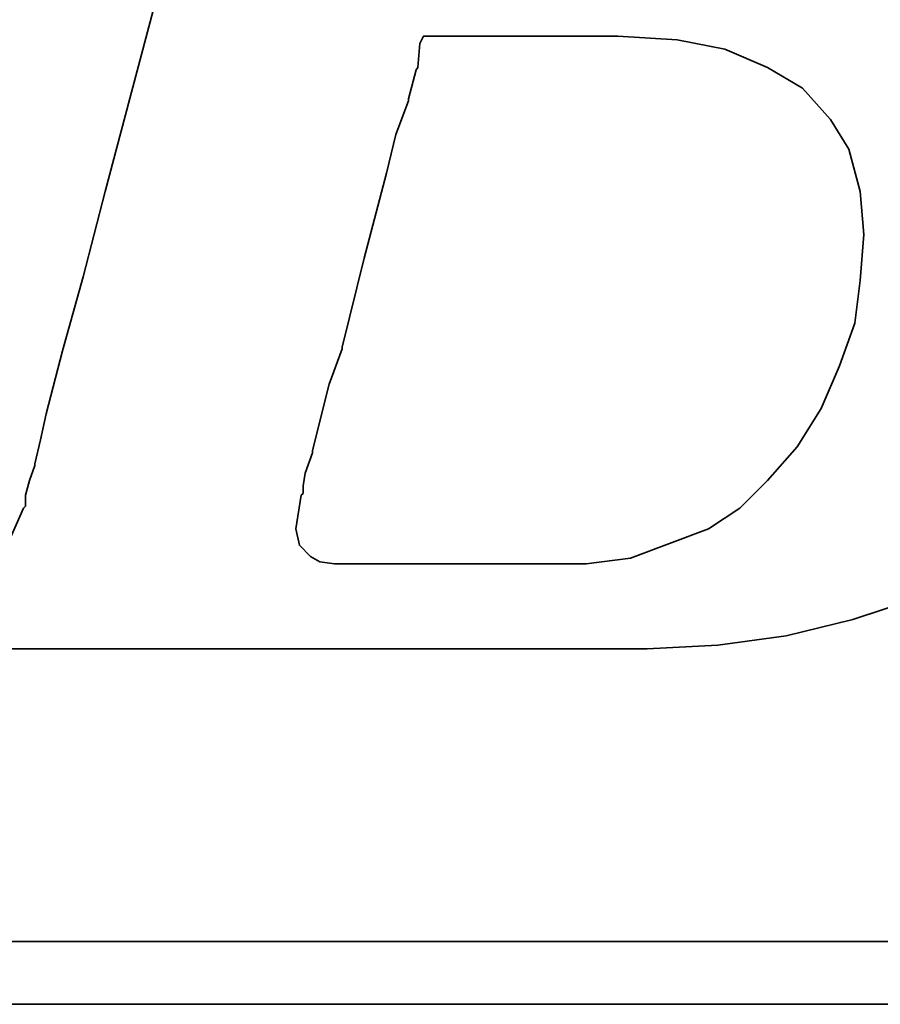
# Model space of a CAD drawing. Extents: x 20.2 to 79, y 31.9 to 73.7.
# Tile 30 of 51: x 67.003 to 67.466, y 52.471 to 53.001. Entities that reach past the tile are written whole.
import ezdxf

# ---------------------------------------------------------------- set-up
doc = ezdxf.new("R2010")
doc.units = 0
doc.header["$MEASUREMENT"] = 0
doc.layers.add('DIM', color=4, linetype='CONTINUOUS')
doc.layers.add('layer 1', color=7, linetype='CONTINUOUS')

# ---------------------------------------------------------------- blocks, each defined once
blk = doc.blocks.new('TBI MOTION logo(完整正式版)')
at = {"layer": 'layer 1', "color": 22, "lineweight": 35}
for points, knots in [([(-64.65375, -6.86375), (-64.65375, -6.86375), (-64.84375, -7.29625), (-64.84375, -7.29625), (-64.84375, -7.29625), (-64.84375, -7.29625), (-64.86875, -7.34375), (-64.86875, -7.34375), (-64.86875, -7.34375), (-64.86875, -7.34375), (-64.86875, -7.36875), (-64.86875, -7.36875), (-64.86875, -7.36875), (-64.86875, -7.36875), (-65.15375, -7.65375), (-65.15375, -7.65375), (-65.15375, -7.65375), (-65.15375, -7.65375), (-65.17875, -7.65375), (-65.17875, -7.65375), (-65.17875, -7.65375), (-65.17875, -7.65375), (-65.20375, -7.67875), (-65.20375, -7.67875), (-65.20375, -7.67875), (-65.20375, -7.67875), (-65.58875, -7.87125), (-65.58875, -7.87125), (-65.58875, -7.87125), (-65.58875, -7.87125), (-65.63375, -7.87125), (-65.63375, -7.87125), (-65.63375, -7.87125), (-65.63375, -7.87125), (-65.65875, -7.89375), (-65.65875, -7.89375), (-65.65875, -7.89375), (-65.65875, -7.89375), (-66.09375, -7.94375), (-66.09375, -7.94375), (-66.09375, -7.94375), (-66.09375, -7.94375), (-66.11375, -7.94375), (-66.11375, -7.94375), (-66.11375, -7.94375), (-66.11375, -7.94375), (-66.16375, -7.94375), (-66.16375, -7.94375), (-66.16375, -7.94375), (-66.16375, -7.94375), (-66.30875, -7.94375), (-66.30875, -7.94375), (-66.30875, -7.94375), (-66.30875, -7.94375), (-66.69375, -7.94375), (-66.69375, -7.94375), (-66.69375, -7.94375), (-66.69375, -7.94375), (-67.07375, -7.94375), (-67.07375, -7.94375), (-67.07375, -7.94375), (-67.07375, -7.94375), (-67.12375, -7.94375), (-67.12375, -7.94375), (-67.12375, -7.94375), (-67.12375, -7.94375), (-67.12375, -7.96625), (-67.12375, -7.96625), (-67.12375, -7.96625), (-67.12375, -7.96625), (-67.14875, -7.99125), (-67.14875, -7.99125), (-67.14875, -7.99125), (-67.14875, -7.99125), (-67.24375, -8.34875), (-67.24375, -8.34875), (-67.24375, -8.34875), (-67.24375, -8.34875), (-67.31375, -8.68625), (-67.31375, -8.68625), (-67.31375, -8.68625), (-67.31375, -8.68625), (-67.26875, -8.68625), (-67.26875, -8.68625), (-67.26875, -8.68625), (-67.26875, -8.68625), (-67.07375, -8.68625), (-67.07375, -8.68625), (-67.07375, -8.68625), (-67.07375, -8.68625), (-66.54875, -8.68625), (-66.54875, -8.68625), (-66.54875, -8.68625), (-66.54875, -8.68625), (-65.82625, -8.68625), (-65.82625, -8.68625), (-65.82625, -8.68625), (-65.82625, -8.68625), (-65.01375, -8.68625), (-65.01375, -8.68625), (-65.01375, -8.68625), (-65.01375, -8.68625), (-64.05375, -8.68625), (-64.05375, -8.68625), (-64.05375, -8.68625), (-64.05375, -8.68625), (-62.08375, -8.68625), (-62.08375, -8.68625), (-62.08375, -8.68625), (-62.08375, -8.68625), (-60.06875, -8.68625), (-60.06875, -8.68625), (-60.06875, -8.68625), (-60.06875, -8.68625), (-59.10875, -8.68625), (-59.10875, -8.68625), (-59.10875, -8.68625), (-59.10875, -8.68625), (-58.29375, -8.68625), (-58.29375, -8.68625), (-58.29375, -8.68625), (-58.29375, -8.68625), (-57.57375, -8.68625), (-57.57375, -8.68625), (-57.57375, -8.68625), (-57.57375, -8.68625), (-57.04875, -8.68625), (-57.04875, -8.68625), (-57.04875, -8.68625), (-57.04875, -8.68625), (-56.85375, -8.68625), (-56.85375, -8.68625), (-56.85375, -8.68625), (-56.85375, -8.68625), (-56.70875, -8.68625), (-56.70875, -8.68625), (-56.70875, -8.68625), (-56.70875, -8.68625), (-56.61375, -8.68625), (-56.61375, -8.68625), (-56.61375, -8.68625), (-56.61375, -8.68625), (-56.56875, -8.68625), (-56.56875, -8.68625), (-56.56875, -8.68625), (-56.56875, -8.68625), (-55.65375, -8.63875), (-55.65375, -8.63875), (-55.65375, -8.63875), (-55.65375, -8.63875), (-54.76875, -8.51875), (-54.76875, -8.51875), (-54.76875, -8.51875), (-54.76875, -8.51875), (-53.90375, -8.30375), (-53.90375, -8.30375), (-53.90375, -8.30375), (-53.90375, -8.30375), (-53.08875, -8.03875), (-53.08875, -8.03875), (-53.08875, -8.03875), (-53.08875, -8.03875), (-52.34375, -7.65375), (-52.34375, -7.65375), (-52.34375, -7.65375), (-52.34375, -7.65375), (-51.69875, -7.29625), (-51.69875, -7.29625), (-51.69875, -7.29625), (-51.69875, -7.29625), (-51.21875, -6.91125), (-51.21875, -6.91125), (-51.21875, -6.91125), (-51.21875, -6.91125), (-50.83375, -6.50375), (-50.83375, -6.50375), (-50.83375, -6.50375), (-50.83375, -6.50375), (-50.44875, -5.94875), (-50.44875, -5.94875), (-50.44875, -5.94875), (-50.44875, -5.94875), (-50.13875, -5.30375), (-50.13875, -5.30375), (-50.13875, -5.30375), (-50.13875, -5.30375), (-49.99375, -4.65375), (-49.99375, -4.65375), (-49.99375, -4.65375), (-49.99375, -4.65375), (-49.92375, -3.98375), (-49.92375, -3.98375), (-49.92375, -3.98375), (-49.92375, -3.98375), (-49.99375, -3.19374), (-49.99375, -3.19374), (-49.99375, -3.19374), (-49.99375, -3.19374), (-50.23374, -2.44874), (-50.23374, -2.44874), (-50.23374, -2.44874), (-50.23374, -2.44874), (-50.59375, -1.87374), (-50.59375, -1.87374), (-50.59375, -1.87374), (-50.59375, -1.87374), (-51.09875, -1.31874), (-51.09875, -1.31874), (-51.09875, -1.31874), (-51.09875, -1.31874), (-51.74375, -0.81875), (-51.74375, -0.81875), (-51.74375, -0.81875), (-51.74375, -0.81875), (-52.53875, -0.48125), (-52.53875, -0.48125), (-52.53875, -0.48125), (-52.53875, -0.48125), (-53.47375, -0.21875), (-53.47375, -0.21875), (-53.47375, -0.21875), (-53.47375, -0.21875), (-54.52875, -0.04874), (-54.52875, -0.04874), (-54.52875, -0.04874), (-54.52875, -0.04874), (-55.65375, 0.12125), (-55.65375, 0.12125), (-55.65375, 0.12125), (-55.65375, 0.12125), (-54.50375, 0.28624), (-54.50375, 0.28624), (-54.50375, 0.28624), (-54.50375, 0.28624), (-53.83375, 0.38124), (-53.83375, 0.38124), (-53.83375, 0.38124), (-53.83375, 0.38124), (-53.18375, 0.50125), (-53.18375, 0.50125), (-53.18375, 0.50125), (-53.18375, 0.50125), (-52.55875, 0.66874), (-52.55875, 0.66874), (-52.55875, 0.66874), (-52.55875, 0.66874), (-52.03375, 0.86124), (-52.03375, 0.86124), (-52.03375, 0.86124), (-52.03375, 0.86124), (-51.50374, 1.03124), (-51.50374, 1.03124), (-51.50374, 1.03124), (-51.50374, 1.03124), (-51.09875, 1.27125), (-51.09875, 1.27125), (-51.09875, 1.27125), (-51.09875, 1.27125), (-50.71375, 1.48624), (-50.71375, 1.48624), (-50.71375, 1.48624), (-50.71375, 1.48624), (-50.37625, 1.77625), (-50.37625, 1.77625), (-50.37625, 1.77625), (-50.37625, 1.77625), (-49.82375, 2.37625), (-49.82375, 2.37625), (-49.82375, 2.37625), (-49.82375, 2.37625), (-49.41875, 2.99625), (-49.41875, 2.99625), (-49.41875, 2.99625), (-49.41875, 2.99625), (-49.22375, 3.76625), (-49.22375, 3.76625), (-49.22375, 3.76625), (-49.22375, 3.76625), (-49.15375, 4.50874), (-49.15375, 4.50874), (-49.15375, 4.50874), (-49.15375, 4.50874), (-49.20375, 5.25125), (-49.20375, 5.25125), (-49.20375, 5.25125), (-49.20375, 5.25125), (-49.41875, 5.92625), (-49.41875, 5.92625), (-49.41875, 5.92625), (-49.41875, 5.92625), (-49.77875, 6.47625), (-49.77875, 6.47625), (-49.77875, 6.47625), (-49.77875, 6.47625), (-50.33125, 7.02624), (-50.33125, 7.02624), (-50.33125, 7.02624), (-50.33125, 7.02624), (-51.00125, 7.43625), (-51.00125, 7.43625), (-51.00125, 7.43625), (-51.00125, 7.43625), (-51.79375, 7.72625), (-51.79375, 7.72625), (-51.79375, 7.72625), (-51.79375, 7.72625), (-52.72875, 7.89124), (-52.72875, 7.89124), (-52.72875, 7.89124), (-52.72875, 7.89124), (-53.83375, 7.98625), (-53.83375, 7.98625), (-53.83375, 7.98625), (-53.83375, 7.98625), (-53.92875, 7.98625), (-53.92875, 7.98625), (-53.92875, 7.98625), (-53.92875, 7.98625), (-54.26375, 7.98625), (-54.26375, 7.98625), (-54.26375, 7.98625), (-54.26375, 7.98625), (-54.74375, 7.98625), (-54.74375, 7.98625), (-54.74375, 7.98625), (-54.74375, 7.98625), (-55.36875, 7.98625), (-55.36875, 7.98625), (-55.36875, 7.98625), (-55.36875, 7.98625), (-56.13375, 7.98625), (-56.13375, 7.98625), (-56.13375, 7.98625), (-56.13375, 7.98625), (-56.94875, 7.98625), (-56.94875, 7.98625), (-56.94875, 7.98625), (-56.94875, 7.98625), (-58.77625, 7.98625), (-58.77625, 7.98625), (-58.77625, 7.98625), (-58.77625, 7.98625), (-60.59875, 7.98625), (-60.59875, 7.98625), (-60.59875, 7.98625), (-60.59875, 7.98625), (-61.41375, 7.98625), (-61.41375, 7.98625), (-61.41375, 7.98625), (-61.41375, 7.98625), (-62.17875, 7.98625), (-62.17875, 7.98625), (-62.17875, 7.98625), (-62.17875, 7.98625), (-62.80375, 7.98625), (-62.80375, 7.98625), (-62.80375, 7.98625), (-62.80375, 7.98625), (-63.30625, 7.98625), (-63.30625, 7.98625), (-63.30625, 7.98625), (-63.30625, 7.98625), (-63.57375, 7.98625), (-63.57375, 7.98625), (-63.57375, 7.98625), (-63.57375, 7.98625), (-63.57375, 7.96375), (-63.57375, 7.96375), (-63.57375, 7.96375), (-63.57375, 7.96375), (-63.59875, 7.94125), (-63.59875, 7.94125), (-63.59875, 7.94125), (-63.59875, 7.94125), (-63.69375, 7.55625), (-63.69375, 7.55625), (-63.69375, 7.55625), (-63.69375, 7.55625), (-63.76375, 7.24624), (-63.76375, 7.24624), (-63.76375, 7.24624), (-63.76375, 7.24624), (-63.23875, 7.24624), (-63.23875, 7.24624), (-63.23875, 7.24624), (-63.23875, 7.24624), (-62.75875, 7.24624), (-62.75875, 7.24624), (-62.75875, 7.24624), (-62.75875, 7.24624), (-62.61125, 7.24624), (-62.61125, 7.24624), (-62.61125, 7.24624), (-62.61125, 7.24624), (-62.56625, 7.24624), (-62.56625, 7.24624), (-62.56625, 7.24624), (-62.56625, 7.24624), (-62.22875, 7.24624), (-62.22875, 7.24624), (-62.22875, 7.24624), (-62.22875, 7.24624), (-62.20375, 7.24624), (-62.20375, 7.24624), (-62.20375, 7.24624), (-62.20375, 7.24624), (-62.17875, 7.21875), (-62.17875, 7.21875), (-62.17875, 7.21875), (-62.17875, 7.21875), (-61.96375, 7.17125), (-61.96375, 7.17125), (-61.96375, 7.17125), (-61.96375, 7.17125), (-61.72375, 7.12624), (-61.72375, 7.12624), (-61.72375, 7.12624), (-61.72375, 7.12624), (-61.70375, 7.12624), (-61.70375, 7.12624), (-61.70375, 7.12624), (-61.70375, 7.12624), (-61.55875, 7.07624), (-61.55875, 7.07624), (-61.55875, 7.07624), (-61.55875, 7.07624), (-61.50875, 7.07624), (-61.50875, 7.07624), (-61.50875, 7.07624), (-61.50875, 7.07624), (-61.48375, 7.02624), (-61.48375, 7.02624), (-61.48375, 7.02624), (-61.48375, 7.02624), (-61.31875, 6.83375), (-61.31875, 6.83375), (-61.31875, 6.83375), (-61.31875, 6.83375), (-61.29375, 6.81125), (-61.29375, 6.81125), (-61.29375, 6.81125), (-61.29375, 6.81125), (-61.29375, 6.78625), (-61.29375, 6.78625), (-61.29375, 6.78625), (-61.29375, 6.78625), (-61.19875, 6.50124), (-61.19875, 6.50124), (-61.19875, 6.50124), (-61.19875, 6.50124), (-61.17375, 6.45124), (-61.17375, 6.45124), (-61.17375, 6.45124), (-61.17375, 6.45124), (-61.19875, 6.40625), (-61.19875, 6.40625), (-61.19875, 6.40625), (-61.19875, 6.40625), (-61.26875, 5.99624), (-61.26875, 5.99624), (-61.26875, 5.99624), (-61.26875, 5.99624), (-61.26875, 5.85125), (-61.26875, 5.85125), (-61.26875, 5.85125), (-61.26875, 5.85125), (-61.26875, 5.82625), (-61.26875, 5.82625), (-61.26875, 5.82625), (-61.26875, 5.82625), (-61.29375, 5.80625), (-61.29375, 5.80625), (-61.29375, 5.80625), (-61.29375, 5.80625), (-61.34125, 5.66125), (-61.34125, 5.66125), (-61.34125, 5.66125), (-61.34125, 5.66125), (-61.41375, 5.44625), (-61.41375, 5.44625), (-61.41375, 5.44625), (-61.41375, 5.44625), (-61.48375, 5.15625), (-61.48375, 5.15625), (-61.48375, 5.15625), (-61.48375, 5.15625), (-61.58375, 4.82124), (-61.58375, 4.82124), (-61.58375, 4.82124), (-61.58375, 4.82124), (-61.79875, 4.00375), (-61.79875, 4.00375), (-61.79875, 4.00375), (-61.79875, 4.00375), (-62.05875, 2.99625), (-62.05875, 2.99625), (-62.05875, 2.99625), (-62.05875, 2.99625), (-62.34875, 1.91625), (-62.34875, 1.91625), (-62.34875, 1.91625), (-62.34875, 1.91625), (-62.97375, -0.41124), (-62.97375, -0.41124), (-62.97375, -0.41124), (-62.97375, -0.41124), (-63.59875, -2.75875), (-63.59875, -2.75875), (-63.59875, -2.75875), (-63.59875, -2.75875), (-63.88375, -3.86374), (-63.88375, -3.86374), (-63.88375, -3.86374), (-63.88375, -3.86374), (-64.14875, -4.82374), (-64.14875, -4.82374), (-64.14875, -4.82374), (-64.14875, -4.82374), (-64.36375, -5.64125), (-64.36375, -5.64125), (-64.36375, -5.64125), (-64.36375, -5.64125), (-64.43625, -5.97625), (-64.43625, -5.97625), (-64.43625, -5.97625), (-64.43625, -5.97625), (-64.50875, -6.28625), (-64.50875, -6.28625), (-64.50875, -6.28625), (-64.50875, -6.28625), (-64.50875, -6.30875), (-64.50875, -6.30875), (-64.50875, -6.30875), (-64.50875, -6.30875), (-64.57875, -6.50375), (-64.57875, -6.50375), (-64.57875, -6.50375), (-64.57875, -6.50375), (-64.62875, -6.69625), (-64.62875, -6.69625), (-64.62875, -6.69625), (-64.62875, -6.69625), (-64.62875, -6.76875), (-64.62875, -6.76875), (-64.62875, -6.76875), (-64.62875, -6.76875), (-64.62875, -6.81375), (-64.62875, -6.81375), (-64.62875, -6.81375), (-64.62875, -6.81375), (-64.62875, -6.83875), (-64.62875, -6.83875), (-64.62875, -6.83875), (-64.62875, -6.83875), (-64.65375, -6.86375), (-64.65375, -6.86375)], [0, 0, 0, 0, 0.00719424, 0.00719424, 0.00719424, 0.00719424, 0.01438849, 0.01438849, 0.01438849, 0.01438849, 0.02158273, 0.02158273, 0.02158273, 0.02158273, 0.02877698, 0.02877698, 0.02877698, 0.02877698, 0.03597122, 0.03597122, 0.03597122, 0.03597122, 0.04316547, 0.04316547, 0.04316547, 0.04316547, 0.05035971, 0.05035971, 0.05035971, 0.05035971, 0.05755396, 0.05755396, 0.05755396, 0.05755396, 0.0647482, 0.0647482, 0.0647482, 0.0647482, 0.07194245, 0.07194245, 0.07194245, 0.07194245, 0.07913669, 0.07913669, 0.07913669, 0.07913669, 0.08633094, 0.08633094, 0.08633094, 0.08633094, 0.09352518, 0.09352518, 0.09352518, 0.09352518, 0.10071942, 0.10071942, 0.10071942, 0.10071942, 0.10791367, 0.10791367, 0.10791367, 0.10791367, 0.11510791, 0.11510791, 0.11510791, 0.11510791, 0.12230216, 0.12230216, 0.12230216, 0.12230216, 0.1294964, 0.1294964, 0.1294964, 0.1294964, 0.13669065, 0.13669065, 0.13669065, 0.13669065, 0.14388489, 0.14388489, 0.14388489, 0.14388489, 0.15107914, 0.15107914, 0.15107914, 0.15107914, 0.15827338, 0.15827338, 0.15827338, 0.15827338, 0.16546763, 0.16546763, 0.16546763, 0.16546763, 0.17266187, 0.17266187, 0.17266187, 0.17266187, 0.17985612, 0.17985612, 0.17985612, 0.17985612, 0.18705036, 0.18705036, 0.18705036, 0.18705036, 0.1942446, 0.1942446, 0.1942446, 0.1942446, 0.20143885, 0.20143885, 0.20143885, 0.20143885, 0.20863309, 0.20863309, 0.20863309, 0.20863309, 0.21582734, 0.21582734, 0.21582734, 0.21582734, 0.22302158, 0.22302158, 0.22302158, 0.22302158, 0.23021583, 0.23021583, 0.23021583, 0.23021583, 0.23741007, 0.23741007, 0.23741007, 0.23741007, 0.24460432, 0.24460432, 0.24460432, 0.24460432, 0.25179856, 0.25179856, 0.25179856, 0.25179856, 0.25899281, 0.25899281, 0.25899281, 0.25899281, 0.26618705, 0.26618705, 0.26618705, 0.26618705, 0.27338129, 0.27338129, 0.27338129, 0.27338129, 0.28057554, 0.28057554, 0.28057554, 0.28057554, 0.28776978, 0.28776978, 0.28776978, 0.28776978, 0.29496403, 0.29496403, 0.29496403, 0.29496403, 0.30215827, 0.30215827, 0.30215827, 0.30215827, 0.30935252, 0.30935252, 0.30935252, 0.30935252, 0.31654676, 0.31654676, 0.31654676, 0.31654676, 0.32374101, 0.32374101, 0.32374101, 0.32374101, 0.33093525, 0.33093525, 0.33093525, 0.33093525, 0.3381295, 0.3381295, 0.3381295, 0.3381295, 0.34532374, 0.34532374, 0.34532374, 0.34532374, 0.35251799, 0.35251799, 0.35251799, 0.35251799, 0.35971223, 0.35971223, 0.35971223, 0.35971223, 0.36690647, 0.36690647, 0.36690647, 0.36690647, 0.37410072, 0.37410072, 0.37410072, 0.37410072, 0.38129496, 0.38129496, 0.38129496, 0.38129496, 0.38848921, 0.38848921, 0.38848921, 0.38848921, 0.39568345, 0.39568345, 0.39568345, 0.39568345, 0.4028777, 0.4028777, 0.4028777, 0.4028777, 0.41007194, 0.41007194, 0.41007194, 0.41007194, 0.41726619, 0.41726619, 0.41726619, 0.41726619, 0.42446043, 0.42446043, 0.42446043, 0.42446043, 0.43165468, 0.43165468, 0.43165468, 0.43165468, 0.43884892, 0.43884892, 0.43884892, 0.43884892, 0.44604317, 0.44604317, 0.44604317, 0.44604317, 0.45323741, 0.45323741, 0.45323741, 0.45323741, 0.46043165, 0.46043165, 0.46043165, 0.46043165, 0.4676259, 0.4676259, 0.4676259, 0.4676259, 0.47482014, 0.47482014, 0.47482014, 0.47482014, 0.48201439, 0.48201439, 0.48201439, 0.48201439, 0.48920863, 0.48920863, 0.48920863, 0.48920863, 0.49640288, 0.49640288, 0.49640288, 0.49640288, 0.50359712, 0.50359712, 0.50359712, 0.50359712, 0.51079137, 0.51079137, 0.51079137, 0.51079137, 0.51798561, 0.51798561, 0.51798561, 0.51798561, 0.52517986, 0.52517986, 0.52517986, 0.52517986, 0.5323741, 0.5323741, 0.5323741, 0.5323741, 0.53956835, 0.53956835, 0.53956835, 0.53956835, 0.54676259, 0.54676259, 0.54676259, 0.54676259, 0.55395683, 0.55395683, 0.55395683, 0.55395683, 0.56115108, 0.56115108, 0.56115108, 0.56115108, 0.56834532, 0.56834532, 0.56834532, 0.56834532, 0.57553957, 0.57553957, 0.57553957, 0.57553957, 0.58273381, 0.58273381, 0.58273381, 0.58273381, 0.58992806, 0.58992806, 0.58992806, 0.58992806, 0.5971223, 0.5971223, 0.5971223, 0.5971223, 0.60431655, 0.60431655, 0.60431655, 0.60431655, 0.61151079, 0.61151079, 0.61151079, 0.61151079, 0.61870504, 0.61870504, 0.61870504, 0.61870504, 0.62589928, 0.62589928, 0.62589928, 0.62589928, 0.63309353, 0.63309353, 0.63309353, 0.63309353, 0.64028777, 0.64028777, 0.64028777, 0.64028777, 0.64748201, 0.64748201, 0.64748201, 0.64748201, 0.65467626, 0.65467626, 0.65467626, 0.65467626, 0.6618705, 0.6618705, 0.6618705, 0.6618705, 0.66906475, 0.66906475, 0.66906475, 0.66906475, 0.67625899, 0.67625899, 0.67625899, 0.67625899, 0.68345324, 0.68345324, 0.68345324, 0.68345324, 0.69064748, 0.69064748, 0.69064748, 0.69064748, 0.69784173, 0.69784173, 0.69784173, 0.69784173, 0.70503597, 0.70503597, 0.70503597, 0.70503597, 0.71223022, 0.71223022, 0.71223022, 0.71223022, 0.71942446, 0.71942446, 0.71942446, 0.71942446, 0.72661871, 0.72661871, 0.72661871, 0.72661871, 0.73381295, 0.73381295, 0.73381295, 0.73381295, 0.74100719, 0.74100719, 0.74100719, 0.74100719, 0.74820144, 0.74820144, 0.74820144, 0.74820144, 0.75539568, 0.75539568, 0.75539568, 0.75539568, 0.76258993, 0.76258993, 0.76258993, 0.76258993, 0.76978417, 0.76978417, 0.76978417, 0.76978417, 0.77697842, 0.77697842, 0.77697842, 0.77697842, 0.78417266, 0.78417266, 0.78417266, 0.78417266, 0.79136691, 0.79136691, 0.79136691, 0.79136691, 0.79856115, 0.79856115, 0.79856115, 0.79856115, 0.8057554, 0.8057554, 0.8057554, 0.8057554, 0.81294964, 0.81294964, 0.81294964, 0.81294964, 0.82014388, 0.82014388, 0.82014388, 0.82014388, 0.82733813, 0.82733813, 0.82733813, 0.82733813, 0.83453237, 0.83453237, 0.83453237, 0.83453237, 0.84172662, 0.84172662, 0.84172662, 0.84172662, 0.84892086, 0.84892086, 0.84892086, 0.84892086, 0.85611511, 0.85611511, 0.85611511, 0.85611511, 0.86330935, 0.86330935, 0.86330935, 0.86330935, 0.8705036, 0.8705036, 0.8705036, 0.8705036, 0.87769784, 0.87769784, 0.87769784, 0.87769784, 0.88489209, 0.88489209, 0.88489209, 0.88489209, 0.89208633, 0.89208633, 0.89208633, 0.89208633, 0.89928058, 0.89928058, 0.89928058, 0.89928058, 0.90647482, 0.90647482, 0.90647482, 0.90647482, 0.91366906, 0.91366906, 0.91366906, 0.91366906, 0.92086331, 0.92086331, 0.92086331, 0.92086331, 0.92805755, 0.92805755, 0.92805755, 0.92805755, 0.9352518, 0.9352518, 0.9352518, 0.9352518, 0.94244604, 0.94244604, 0.94244604, 0.94244604, 0.94964029, 0.94964029, 0.94964029, 0.94964029, 0.95683453, 0.95683453, 0.95683453, 0.95683453, 0.96402878, 0.96402878, 0.96402878, 0.96402878, 0.97122302, 0.97122302, 0.97122302, 0.97122302, 0.97841727, 0.97841727, 0.97841727, 0.97841727, 0.98561151, 0.98561151, 0.98561151, 0.98561151, 0.99280576, 0.99280576, 0.99280576, 0.99280576, 1, 1, 1, 1]), ([(-61.03125, -6.57375), (-61.03125, -6.57375), (-61.03125, -6.67125), (-61.03125, -6.67125), (-61.03125, -6.67125), (-61.03125, -6.67125), (-61.05375, -6.69625), (-61.05375, -6.69625), (-61.05375, -6.69625), (-61.05375, -6.69625), (-61.12375, -7.12875), (-61.12375, -7.12875), (-61.12375, -7.12875), (-61.12375, -7.12875), (-61.07875, -7.34375), (-61.07875, -7.34375), (-61.07875, -7.34375), (-61.07875, -7.34375), (-60.93375, -7.48875), (-60.93375, -7.48875), (-60.93375, -7.48875), (-60.93375, -7.48875), (-60.81375, -7.55625), (-60.81375, -7.55625), (-60.81375, -7.55625), (-60.81375, -7.55625), (-60.62375, -7.58375), (-60.62375, -7.58375), (-60.62375, -7.58375), (-60.62375, -7.58375), (-60.30875, -7.58375), (-60.30875, -7.58375), (-60.30875, -7.58375), (-60.30875, -7.58375), (-59.97375, -7.58375), (-59.97375, -7.58375), (-59.97375, -7.58375), (-59.97375, -7.58375), (-59.87875, -7.58375), (-59.87875, -7.58375), (-59.87875, -7.58375), (-59.87875, -7.58375), (-59.63625, -7.58375), (-59.63625, -7.58375), (-59.63625, -7.58375), (-59.63625, -7.58375), (-58.96875, -7.58375), (-58.96875, -7.58375), (-58.96875, -7.58375), (-58.96875, -7.58375), (-58.29375, -7.58375), (-58.29375, -7.58375), (-58.29375, -7.58375), (-58.29375, -7.58375), (-58.05375, -7.58375), (-58.05375, -7.58375), (-58.05375, -7.58375), (-58.05375, -7.58375), (-57.98375, -7.58375), (-57.98375, -7.58375), (-57.98375, -7.58375), (-57.98375, -7.58375), (-57.35875, -7.58375), (-57.35875, -7.58375), (-57.35875, -7.58375), (-57.35875, -7.58375), (-56.78375, -7.50875), (-56.78375, -7.50875), (-56.78375, -7.50875), (-56.78375, -7.50875), (-56.27875, -7.31875), (-56.27875, -7.31875), (-56.27875, -7.31875), (-56.27875, -7.31875), (-55.77375, -7.12875), (-55.77375, -7.12875), (-55.77375, -7.12875), (-55.77375, -7.12875), (-55.36875, -6.86375), (-55.36875, -6.86375), (-55.36875, -6.86375), (-55.36875, -6.86375), (-55.00875, -6.50375), (-55.00875, -6.50375), (-55.00875, -6.50375), (-55.00875, -6.50375), (-54.62375, -6.06875), (-54.62375, -6.06875), (-54.62375, -6.06875), (-54.62375, -6.06875), (-54.31375, -5.56875), (-54.31375, -5.56875), (-54.31375, -5.56875), (-54.31375, -5.56875), (-54.07375, -5.01625), (-54.07375, -5.01625), (-54.07375, -5.01625), (-54.07375, -5.01625), (-53.87875, -4.46374), (-53.87875, -4.46374), (-53.87875, -4.46374), (-53.87875, -4.46374), (-53.80875, -3.91375), (-53.80875, -3.91375), (-53.80875, -3.91375), (-53.80875, -3.91375), (-53.75875, -3.31375), (-53.75875, -3.31375), (-53.75875, -3.31375), (-53.75875, -3.31375), (-53.80875, -2.75875), (-53.80875, -2.75875), (-53.80875, -2.75875), (-53.80875, -2.75875), (-53.95375, -2.20875), (-53.95375, -2.20875), (-53.95375, -2.20875), (-53.95375, -2.20875), (-54.19375, -1.82625), (-54.19375, -1.82625), (-54.19375, -1.82625), (-54.19375, -1.82625), (-54.55375, -1.41875), (-54.55375, -1.41875), (-54.55375, -1.41875), (-54.55375, -1.41875), (-55.00875, -1.15125), (-55.00875, -1.15125), (-55.00875, -1.15125), (-55.00875, -1.15125), (-55.56125, -0.91375), (-55.56125, -0.91375), (-55.56125, -0.91375), (-55.56125, -0.91375), (-56.18125, -0.79375), (-56.18125, -0.79375), (-56.18125, -0.79375), (-56.18125, -0.79375), (-56.94875, -0.74374), (-56.94875, -0.74374), (-56.94875, -0.74374), (-56.94875, -0.74374), (-56.99875, -0.74374), (-56.99875, -0.74374), (-56.99875, -0.74374), (-56.99875, -0.74374), (-57.09375, -0.74374), (-57.09375, -0.74374), (-57.09375, -0.74374), (-57.09375, -0.74374), (-57.38375, -0.74374), (-57.38375, -0.74374), (-57.38375, -0.74374), (-57.38375, -0.74374), (-57.76875, -0.74374), (-57.76875, -0.74374), (-57.76875, -0.74374), (-57.76875, -0.74374), (-58.24625, -0.74374), (-58.24625, -0.74374), (-58.24625, -0.74374), (-58.24625, -0.74374), (-58.72875, -0.74374), (-58.72875, -0.74374), (-58.72875, -0.74374), (-58.72875, -0.74374), (-59.20875, -0.74374), (-59.20875, -0.74374), (-59.20875, -0.74374), (-59.20875, -0.74374), (-59.46875, -0.74374), (-59.46875, -0.74374), (-59.46875, -0.74374), (-59.46875, -0.74374), (-59.51625, -0.83875), (-59.51625, -0.83875), (-59.51625, -0.83875), (-59.51625, -0.83875), (-59.54375, -1.15125), (-59.54375, -1.15125), (-59.54375, -1.15125), (-59.54375, -1.15125), (-59.56375, -1.17874), (-59.56375, -1.17874), (-59.56375, -1.17874), (-59.56375, -1.17874), (-59.66375, -1.55875), (-59.66375, -1.55875), (-59.66375, -1.55875), (-59.66375, -1.55875), (-59.66375, -1.58375), (-59.66375, -1.58375), (-59.66375, -1.58375), (-59.66375, -1.58375), (-59.82875, -2.01874), (-59.82875, -2.01874), (-59.82875, -2.01874), (-59.82875, -2.01874), (-59.94875, -2.52125), (-59.94875, -2.52125), (-59.94875, -2.52125), (-59.94875, -2.52125), (-60.23875, -3.62375), (-60.23875, -3.62375), (-60.23875, -3.62375), (-60.23875, -3.62375), (-60.52375, -4.77624), (-60.52375, -4.77624), (-60.52375, -4.77624), (-60.52375, -4.77624), (-60.52375, -4.79874), (-60.52375, -4.79874), (-60.52375, -4.79874), (-60.52375, -4.79874), (-60.69125, -5.25375), (-60.69125, -5.25375), (-60.69125, -5.25375), (-60.69125, -5.25375), (-60.81375, -5.73625), (-60.81375, -5.73625), (-60.81375, -5.73625), (-60.81375, -5.73625), (-60.90875, -6.11875), (-60.90875, -6.11875), (-60.90875, -6.11875), (-60.90875, -6.11875), (-60.90875, -6.14375), (-60.90875, -6.14375), (-60.90875, -6.14375), (-60.90875, -6.14375), (-61.00375, -6.40875), (-61.00375, -6.40875), (-61.00375, -6.40875), (-61.00375, -6.40875), (-61.03125, -6.57375), (-61.03125, -6.57375)], [0, 0, 0, 0, 0.01694915, 0.01694915, 0.01694915, 0.01694915, 0.03389831, 0.03389831, 0.03389831, 0.03389831, 0.05084746, 0.05084746, 0.05084746, 0.05084746, 0.06779661, 0.06779661, 0.06779661, 0.06779661, 0.08474576, 0.08474576, 0.08474576, 0.08474576, 0.10169492, 0.10169492, 0.10169492, 0.10169492, 0.11864407, 0.11864407, 0.11864407, 0.11864407, 0.13559322, 0.13559322, 0.13559322, 0.13559322, 0.15254237, 0.15254237, 0.15254237, 0.15254237, 0.16949153, 0.16949153, 0.16949153, 0.16949153, 0.18644068, 0.18644068, 0.18644068, 0.18644068, 0.20338983, 0.20338983, 0.20338983, 0.20338983, 0.22033898, 0.22033898, 0.22033898, 0.22033898, 0.23728814, 0.23728814, 0.23728814, 0.23728814, 0.25423729, 0.25423729, 0.25423729, 0.25423729, 0.27118644, 0.27118644, 0.27118644, 0.27118644, 0.28813559, 0.28813559, 0.28813559, 0.28813559, 0.30508475, 0.30508475, 0.30508475, 0.30508475, 0.3220339, 0.3220339, 0.3220339, 0.3220339, 0.33898305, 0.33898305, 0.33898305, 0.33898305, 0.3559322, 0.3559322, 0.3559322, 0.3559322, 0.37288136, 0.37288136, 0.37288136, 0.37288136, 0.38983051, 0.38983051, 0.38983051, 0.38983051, 0.40677966, 0.40677966, 0.40677966, 0.40677966, 0.42372881, 0.42372881, 0.42372881, 0.42372881, 0.44067797, 0.44067797, 0.44067797, 0.44067797, 0.45762712, 0.45762712, 0.45762712, 0.45762712, 0.47457627, 0.47457627, 0.47457627, 0.47457627, 0.49152542, 0.49152542, 0.49152542, 0.49152542, 0.50847458, 0.50847458, 0.50847458, 0.50847458, 0.52542373, 0.52542373, 0.52542373, 0.52542373, 0.54237288, 0.54237288, 0.54237288, 0.54237288, 0.55932203, 0.55932203, 0.55932203, 0.55932203, 0.57627119, 0.57627119, 0.57627119, 0.57627119, 0.59322034, 0.59322034, 0.59322034, 0.59322034, 0.61016949, 0.61016949, 0.61016949, 0.61016949, 0.62711864, 0.62711864, 0.62711864, 0.62711864, 0.6440678, 0.6440678, 0.6440678, 0.6440678, 0.66101695, 0.66101695, 0.66101695, 0.66101695, 0.6779661, 0.6779661, 0.6779661, 0.6779661, 0.69491525, 0.69491525, 0.69491525, 0.69491525, 0.71186441, 0.71186441, 0.71186441, 0.71186441, 0.72881356, 0.72881356, 0.72881356, 0.72881356, 0.74576271, 0.74576271, 0.74576271, 0.74576271, 0.76271186, 0.76271186, 0.76271186, 0.76271186, 0.77966102, 0.77966102, 0.77966102, 0.77966102, 0.79661017, 0.79661017, 0.79661017, 0.79661017, 0.81355932, 0.81355932, 0.81355932, 0.81355932, 0.83050847, 0.83050847, 0.83050847, 0.83050847, 0.84745763, 0.84745763, 0.84745763, 0.84745763, 0.86440678, 0.86440678, 0.86440678, 0.86440678, 0.88135593, 0.88135593, 0.88135593, 0.88135593, 0.89830508, 0.89830508, 0.89830508, 0.89830508, 0.91525424, 0.91525424, 0.91525424, 0.91525424, 0.93220339, 0.93220339, 0.93220339, 0.93220339, 0.94915254, 0.94915254, 0.94915254, 0.94915254, 0.96610169, 0.96610169, 0.96610169, 0.96610169, 0.98305085, 0.98305085, 0.98305085, 0.98305085, 1, 1, 1, 1]), ([(75.90875, -9.47875), (75.90875, -9.47875), (75.90875, -12.28625), (75.90875, -12.28625), (75.90875, -12.28625), (75.90875, -12.28625), (75.90875, -12.47875), (75.90875, -12.47875), (75.90875, -12.47875), (75.90875, -12.47875), (75.71625, -12.47875), (75.71625, -12.47875), (75.71625, -12.47875), (75.71625, -12.47875), (-88.32875, -12.47875), (-88.32875, -12.47875), (-88.32875, -12.47875), (-88.32875, -12.47875), (-88.32875, -13.29375), (-88.32875, -13.29375), (-88.32875, -13.29375), (-88.32875, -13.29375), (82.89125, -13.29375), (82.89125, -13.29375), (82.89125, -13.29375), (82.89125, -13.29375), (75.90875, -9.47875), (75.90875, -9.47875)], [0, 0, 0, 0, 0.14285714, 0.14285714, 0.14285714, 0.14285714, 0.28571429, 0.28571429, 0.28571429, 0.28571429, 0.42857143, 0.42857143, 0.42857143, 0.42857143, 0.57142857, 0.57142857, 0.57142857, 0.57142857, 0.71428571, 0.71428571, 0.71428571, 0.71428571, 0.85714286, 0.85714286, 0.85714286, 0.85714286, 1, 1, 1, 1])]:
    blk.add_open_spline(points, degree=3, knots=knots, dxfattribs=at)

msp = doc.modelspace()

# ---------------------------------------------------------------- block references
at = {"layer": 'DIM', "color": 7, "xscale": 0.0415039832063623, "yscale": 0.0415039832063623, "zscale": 0.0415039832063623}
msp.add_blockref('TBI MOTION logo(完整正式版)', (69.68821, 53.02262), dxfattribs=at)

doc.saveas('drawing.dxf')
